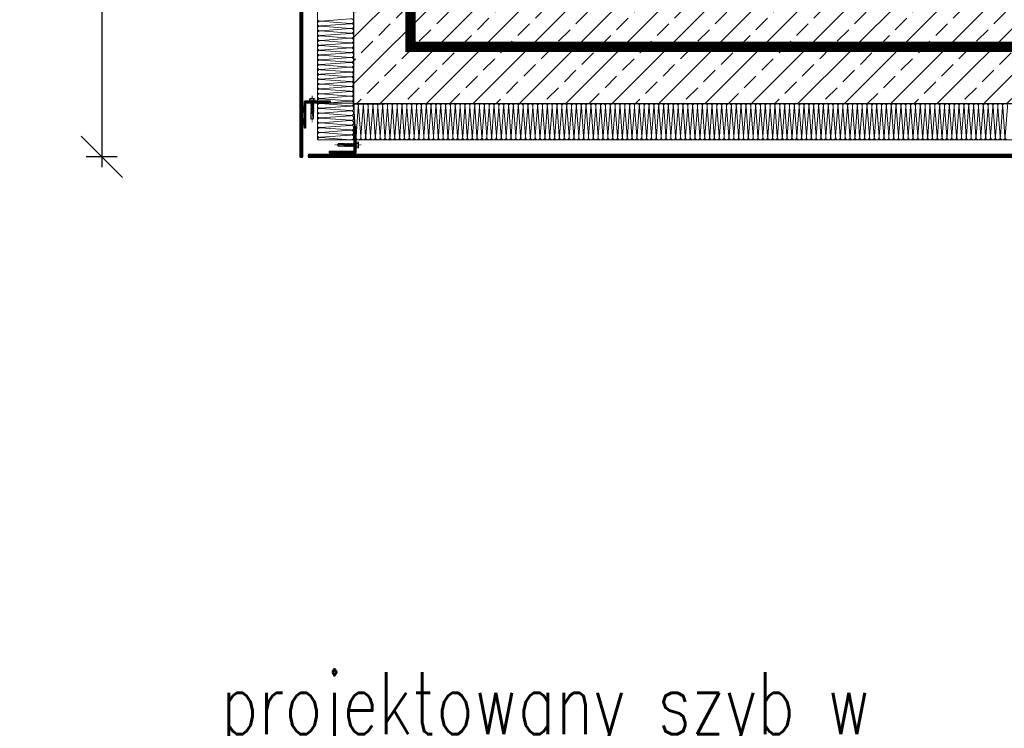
# Model space of a CAD drawing. Header units: millimetres. Extents: x -1256 to 4744, y -2264 to 706.
# Tile 7 of 62: x -485 to -295, y -194 to -57. Entities that reach past the tile are written whole.
import ezdxf
from ezdxf import colors
from ezdxf.entities.mleader import LeaderData, LeaderLine
from ezdxf.math import Vec2, Vec3

# ---------------------------------------------------------------- set-up
doc = ezdxf.new("R2010")
doc.units = ezdxf.units.MM
doc.header["$LTSCALE"] = 0.2
doc.linetypes.add('10b018', pattern=[3.33, 2.16, -0.54, 0.09, -0.54])
doc.linetypes.add('DASHEDX2', pattern=[1.5, 1, -0.5])
for name, color, linetype, lineweight in [('_MB_ocieplenie_0.09', 252, 'Continuous', 9), ('A-KOMENTWYM - DETAL', 30, 'Continuous', 5), ('ST_AE_GLAS_szraf', 252, 'Continuous', 0), ('ST_AE_GLAS_widok', 142, 'Continuous', 9), ('ST_AE_SYST_cienka', 27, 'Continuous', 15), ('ST_AE_SYST_szraf', 252, 'Continuous', 0), ('ST_SB_STEL', 7, 'Continuous', 0), ('ST_SF_FRAM', 7, 'Continuous', 0), ('ST_SF_FRAM_gruba', 132, 'Continuous', 40), ('ST_SJ_JOIN', 7, 'Continuous', 0), ('ST_SJ_JOIN_cienka', 57, 'Continuous', 15), ('ST_SJ_JOIN_szraf', 252, 'Continuous', 5)]:
    doc.layers.add(name, color=color, linetype=linetype, lineweight=lineweight)
doc.layers.add('_p.poż.', color=7, linetype='Continuous', true_color=0xf20000)
doc.layers.add('A-opis', color=7, linetype='Continuous')
doc.layers.add('A-ściany', color=140, linetype='Continuous')
doc.layers.add('ST_SJ_JOIN_osie', color=1, linetype='10b018', lineweight=0, plot=False)
doc.styles.add('Arch-Dim', font='romans.shx', dxfattribs={"width": 0.75})
doc.styles.add('TXT', font='romans.shx', dxfattribs={"width": 0.7})
doc.dimstyles.new('1-50', dxfattribs={"dimtxt": 12, "dimasz": 8, "dimexe": 3, "dimexo": 0, "dimgap": 2, "dimtad": 1, "dimrnd": 0.5, "dimzin": 12, "dimdsep": 46, "dimtxsty": 'TXT', "dimblk": 'OBLIQUE', "dimcen": 0.125, "dimdle": 2, "dimclrd": 256, "dimclre": 256, "dimclrt": 7, "dimazin": 0, "dimtfac": 1, "dimtix": 1, "dimtmove": 1, "dimatfit": 2, "dimfxl": 3, "dimfxlon": 1, "dimtvp": 10, "dimtolj": 1, "dimtzin": 0, "dimarcsym": 0})

# ---------------------------------------------------------------- blocks, each defined once
blk = doc.blocks.new('_Oblique')
at = {"color": 0, "linetype": 'ByBlock', "lineweight": -2}
blk.add_line((-0.5, -0.5), (0.5, 0.5), dxfattribs=at)
blk = doc.blocks.new('*D8')
at = {"layer": 'A-KOMENTWYM - DETAL', "lineweight": -2}
for p, q in [((-469.21, 212.3), (-469.21, -85.3)), ((-466.21, 210.3), (-472.21, 210.3)), ((-466.21, -83.3), (-472.21, -83.3))]:
    blk.add_line(p, q, dxfattribs=at)
at = {"layer": 'Defpoints', "color": 0}
for p in [(-430.9, 210.3), (-469.21, -83.3), (-430.9, -83.3)]:
    blk.add_point(p, dxfattribs=at)
at = {"layer": 'A-KOMENTWYM - DETAL', "lineweight": -2, "xscale": 8, "yscale": 8, "zscale": 8}
for p, rotation in [((-469.21, 210.3), 90), ((-469.21, -83.3), 270)]:
    blk.add_blockref('_Oblique', p, dxfattribs=dict(at, rotation=rotation))
at = {"layer": 'A-KOMENTWYM - DETAL', "color": 7, "insert": (-477.21, 63.5), "char_height": 12, "attachment_point": 5, "rotation": 90, "style": 'TXT'}
blk.add_mtext('\\A1;293.5', dxfattribs=at)
blk = doc.blocks.new('*U370')
at = {"layer": '_MB_ocieplenie_0.09', "flags": 128}
for points in [[(-16587.3, 31, 0.505403), (-16606.4, 5.1), (-16588.1, -242, -1.345402), (-16626.4, -242), (-16608.2, 5.1, 0.505403), (-16627.3, 31)], [(-16547.3, 31, 0.505403), (-16566.4, 5.1), (-16548.1, -242, -1.345402), (-16586.4, -242), (-16568.2, 5.1, 0.505403), (-16587.3, 31)], [(-16507.3, 31, 0.505403), (-16526.4, 5.1), (-16508.1, -242, -1.345402), (-16546.4, -242), (-16528.2, 5.1, 0.505403), (-16547.3, 31)], [(-16467.3, 31, 0.505403), (-16486.4, 5.1), (-16468.1, -242, -1.345402), (-16506.4, -242), (-16488.2, 5.1, 0.505403), (-16507.3, 31)], [(-16427.3, 31, 0.505403), (-16446.4, 5.1), (-16428.1, -242, -1.345402), (-16466.4, -242), (-16448.2, 5.1, 0.505403), (-16467.3, 31)], [(-16387.3, 31, 0.505403), (-16406.4, 5.1), (-16388.1, -242, -1.345402), (-16426.4, -242), (-16408.2, 5.1, 0.505403), (-16427.3, 31)], [(-16347.3, 31, 0.505403), (-16366.4, 5.1), (-16348.1, -242, -1.345402), (-16386.4, -242), (-16368.2, 5.1, 0.505403), (-16387.3, 31)], [(-16307.3, 31, 0.505403), (-16326.4, 5.1), (-16308.1, -242, -1.345402), (-16346.4, -242), (-16328.2, 5.1, 0.505403), (-16347.3, 31)], [(-16267.3, 31, 0.505403), (-16286.4, 5.1), (-16268.1, -242, -1.345402), (-16306.4, -242), (-16288.2, 5.1, 0.505403), (-16307.3, 31)], [(-16227.3, 31, 0.505403), (-16246.4, 5.1), (-16228.1, -242, -1.345402), (-16266.4, -242), (-16248.2, 5.1, 0.505403), (-16267.3, 31)], [(-16187.3, 31, 0.505403), (-16206.4, 5.1), (-16188.1, -242, -1.345402), (-16226.4, -242), (-16208.2, 5.1, 0.505403), (-16227.3, 31)], [(-16147.3, 31, 0.505403), (-16166.4, 5.1), (-16148.1, -242, -1.345402), (-16186.4, -242), (-16168.2, 5.1, 0.505403), (-16187.3, 31)], [(-16107.3, 31, 0.505403), (-16126.4, 5.1), (-16108.1, -242, -1.345402), (-16146.4, -242), (-16128.2, 5.1, 0.505403), (-16147.3, 31)], [(-16067.3, 31, 0.505403), (-16086.4, 5.1), (-16068.1, -242, -1.345402), (-16106.4, -242), (-16088.2, 5.1, 0.505403), (-16107.3, 31)], [(-16027.3, 31, 0.505403), (-16046.4, 5.1), (-16028.1, -242, -1.345402), (-16066.4, -242), (-16048.2, 5.1, 0.505403), (-16067.3, 31)], [(-15987.3, 31, 0.505403), (-16006.4, 5.1), (-15988.1, -242, -1.345402), (-16026.4, -242), (-16008.2, 5.1, 0.505403), (-16027.3, 31)], [(-15947.3, 31, 0.505403), (-15966.4, 5.1), (-15948.1, -242, -1.345402), (-15986.4, -242), (-15968.2, 5.1, 0.505403), (-15987.3, 31)], [(-15907.3, 31, 0.505403), (-15926.4, 5.1), (-15908.1, -242, -1.345402), (-15946.4, -242), (-15928.2, 5.1, 0.505403), (-15947.3, 31)], [(-15867.3, 31, 0.505403), (-15886.4, 5.1), (-15868.1, -242, -1.345402), (-15906.4, -242), (-15888.2, 5.1, 0.505403), (-15907.3, 31)], [(-15827.3, 31, 0.505403), (-15846.4, 5.1), (-15828.1, -242, -1.345402), (-15866.4, -242), (-15848.2, 5.1, 0.505403), (-15867.3, 31)], [(-15787.3, 31, 0.505403), (-15806.4, 5.1), (-15788.1, -242, -1.345402), (-15826.4, -242), (-15808.2, 5.1, 0.505403), (-15827.3, 31)], [(-15747.3, 31, 0.505403), (-15766.4, 5.1), (-15748.1, -242, -1.345402), (-15786.4, -242), (-15768.2, 5.1, 0.505403), (-15787.3, 31)], [(-15707.3, 31, 0.505403), (-15726.4, 5.1), (-15708.1, -242, -1.345402), (-15746.4, -242), (-15728.2, 5.1, 0.505403), (-15747.3, 31)], [(-15667.3, 31, 0.505403), (-15686.4, 5.1), (-15668.1, -242, -1.345402), (-15706.4, -242), (-15688.2, 5.1, 0.505403), (-15707.3, 31)], [(-15627.3, 31, 0.505403), (-15646.4, 5.1), (-15628.1, -242, -1.345402), (-15666.4, -242), (-15648.2, 5.1, 0.505403), (-15667.3, 31)], [(-15587.3, 31, 0.505403), (-15606.4, 5.1), (-15588.1, -242, -1.345402), (-15626.4, -242), (-15608.2, 5.1, 0.505403), (-15627.3, 31)], [(-15547.3, 31, 0.505403), (-15566.4, 5.1), (-15548.1, -242, -1.345402), (-15586.4, -242), (-15568.2, 5.1, 0.505403), (-15587.3, 31)], [(-15507.3, 31, 0.505403), (-15526.4, 5.1), (-15508.1, -242, -1.345402), (-15546.4, -242), (-15528.2, 5.1, 0.505403), (-15547.3, 31)], [(-15467.3, 31, 0.505403), (-15486.4, 5.1), (-15468.1, -242, -1.345402), (-15506.4, -242), (-15488.2, 5.1, 0.505403), (-15507.3, 31)], [(-15427.3, 31, 0.505403), (-15446.4, 5.1), (-15428.1, -242, -1.345402), (-15466.4, -242), (-15448.2, 5.1, 0.505403), (-15467.3, 31)], [(-15387.3, 31, 0.505403), (-15406.4, 5.1), (-15388.1, -242, -1.345402), (-15426.4, -242), (-15408.2, 5.1, 0.505403), (-15427.3, 31)], [(-15347.3, 31, 0.505403), (-15366.4, 5.1), (-15348.1, -242, -1.345402), (-15386.4, -242), (-15368.2, 5.1, 0.505403), (-15387.3, 31)], [(-15307.3, 31, 0.505403), (-15326.4, 5.1), (-15308.1, -242, -1.345402), (-15346.4, -242), (-15328.2, 5.1, 0.505403), (-15347.3, 31)], [(-15267.3, 31, 0.505403), (-15286.4, 5.1), (-15268.1, -242, -1.345402), (-15306.4, -242), (-15288.2, 5.1, 0.505403), (-15307.3, 31)], [(-15227.3, 31, 0.505403), (-15246.4, 5.1), (-15228.1, -242, -1.345402), (-15266.4, -242), (-15248.2, 5.1, 0.505403), (-15267.3, 31)], [(-15187.3, 31, 0.505403), (-15206.4, 5.1), (-15188.1, -242, -1.345402), (-15226.4, -242), (-15208.2, 5.1, 0.505403), (-15227.3, 31)], [(-15147.3, 31, 0.505403), (-15166.4, 5.1), (-15148.1, -242, -1.345402), (-15186.4, -242), (-15168.2, 5.1, 0.505403), (-15187.3, 31)], [(-15107.3, 31, 0.505403), (-15126.4, 5.1), (-15108.1, -242, -1.345402), (-15146.4, -242), (-15128.2, 5.1, 0.505403), (-15147.3, 31)], [(-15067.3, 31, 0.505403), (-15086.4, 5.1), (-15068.1, -242, -1.345402), (-15106.4, -242), (-15088.2, 5.1, 0.505403), (-15107.3, 31)], [(-15027.3, 31, 0.505403), (-15046.4, 5.1), (-15028.1, -242, -1.345402), (-15066.4, -242), (-15048.2, 5.1, 0.505403), (-15067.3, 31)], [(-14987.3, 31, 0.505403), (-15006.4, 5.1), (-14988.1, -242, -1.345402), (-15026.4, -242), (-15008.2, 5.1, 0.505403), (-15027.3, 31)], [(-14947.3, 31, 0.505403), (-14966.4, 5.1), (-14948.1, -242, -1.345402), (-14986.4, -242), (-14968.2, 5.1, 0.505403), (-14987.3, 31)], [(-14907.3, 31, 0.505403), (-14926.4, 5.1), (-14908.1, -242, -1.345402), (-14946.4, -242), (-14928.2, 5.1, 0.505403), (-14947.3, 31)], [(-14867.3, 31, 0.505403), (-14886.4, 5.1), (-14868.1, -242, -1.345402), (-14906.4, -242), (-14888.2, 5.1, 0.505403), (-14907.3, 31)], [(-14827.3, 31, 0.505403), (-14846.4, 5.1), (-14828.1, -242, -1.345402), (-14866.4, -242), (-14848.2, 5.1, 0.505403), (-14867.3, 31)], [(-14787.3, 31, 0.505403), (-14806.4, 5.1), (-14788.1, -242, -1.345402), (-14826.4, -242), (-14808.2, 5.1, 0.505403), (-14827.3, 31)], [(-14747.3, 31, 0.505403), (-14766.4, 5.1), (-14748.1, -242, -1.345402), (-14786.4, -242), (-14768.2, 5.1, 0.505403), (-14787.3, 31)], [(-14707.3, 31, 0.505403), (-14726.4, 5.1), (-14708.1, -242, -1.345402), (-14746.4, -242), (-14728.2, 5.1, 0.505403), (-14747.3, 31)], [(-14667.3, 31, 0.505403), (-14686.4, 5.1), (-14668.1, -242, -1.345402), (-14706.4, -242), (-14688.2, 5.1, 0.505403), (-14707.3, 31)], [(-14627.3, 31, 0.505403), (-14646.4, 5.1), (-14628.1, -242, -1.345402), (-14666.4, -242), (-14648.2, 5.1, 0.505403), (-14667.3, 31)], [(-14587.3, 31, 0.505403), (-14606.4, 5.1), (-14588.1, -242, -1.345402), (-14626.4, -242), (-14608.2, 5.1, 0.505403), (-14627.3, 31)], [(-14547.3, 31, 0.505403), (-14566.4, 5.1), (-14548.1, -242, -1.345402), (-14586.4, -242), (-14568.2, 5.1, 0.505403), (-14587.3, 31)], [(-14507.3, 31, 0.505403), (-14526.4, 5.1), (-14508.1, -242, -1.345402), (-14546.4, -242), (-14528.2, 5.1, 0.505403), (-14547.3, 31)], [(-14467.3, 31, 0.505403), (-14486.4, 5.1), (-14468.1, -242, -1.345402), (-14506.4, -242), (-14488.2, 5.1, 0.505403), (-14507.3, 31)], [(-14427.3, 31, 0.505403), (-14446.4, 5.1), (-14428.1, -242, -1.345402), (-14466.4, -242), (-14448.2, 5.1, 0.505403), (-14467.3, 31)], [(-14387.3, 31, 0.505403), (-14406.4, 5.1), (-14388.1, -242, -1.345402), (-14426.4, -242), (-14408.2, 5.1, 0.505403), (-14427.3, 31)], [(-14347.3, 31, 0.505403), (-14366.4, 5.1), (-14348.1, -242, -1.345402), (-14386.4, -242), (-14368.2, 5.1, 0.505403), (-14387.3, 31)], [(-14307.3, 31, 0.505403), (-14326.4, 5.1), (-14308.1, -242, -1.345402), (-14346.4, -242), (-14328.2, 5.1, 0.505403), (-14347.3, 31)], [(-14267.3, 31, 0.505403), (-14286.4, 5.1), (-14268.1, -242, -1.345402), (-14306.4, -242), (-14288.2, 5.1, 0.505403), (-14307.3, 31)], [(-14227.3, 31, 0.505403), (-14246.4, 5.1), (-14228.1, -242, -1.345402), (-14266.4, -242), (-14248.2, 5.1, 0.505403), (-14267.3, 31)], [(-14187.3, 31, 0.505403), (-14206.4, 5.1), (-14188.1, -242, -1.345402), (-14226.4, -242), (-14208.2, 5.1, 0.505403), (-14227.3, 31)], [(-14147.3, 31, 0.505403), (-14166.4, 5.1), (-14148.1, -242, -1.345402), (-14186.4, -242), (-14168.2, 5.1, 0.505403), (-14187.3, 31)], [(-14107.3, 31, 0.505403), (-14126.4, 5.1), (-14108.1, -242, -1.345402), (-14146.4, -242), (-14128.2, 5.1, 0.505403), (-14147.3, 31)], [(-14067.3, 31, 0.505403), (-14086.4, 5.1), (-14068.1, -242, -1.345402), (-14106.4, -242), (-14088.2, 5.1, 0.505403), (-14107.3, 31)], [(-14027.3, 31, 0.505403), (-14046.4, 5.1), (-14028.1, -242, -1.345402), (-14066.4, -242), (-14048.2, 5.1, 0.505403), (-14067.3, 31)], [(-13987.3, 31, 0.505403), (-14006.4, 5.1), (-13988.1, -242, -1.345402), (-14026.4, -242), (-14008.2, 5.1, 0.505403), (-14027.3, 31)], [(-13947.3, 31, 0.505403), (-13966.4, 5.1), (-13948.1, -242, -1.345402), (-13986.4, -242), (-13968.2, 5.1, 0.505403), (-13987.3, 31)], [(-13907.3, 31, 0.505403), (-13926.4, 5.1), (-13908.1, -242, -1.345402), (-13946.4, -242), (-13928.2, 5.1, 0.505403), (-13947.3, 31)], [(-13867.3, 31, 0.505403), (-13886.4, 5.1), (-13868.1, -242, -1.345402), (-13906.4, -242), (-13888.2, 5.1, 0.505403), (-13907.3, 31)], [(-13827.3, 31, 0.505403), (-13846.4, 5.1), (-13828.1, -242, -1.345402), (-13866.4, -242), (-13848.2, 5.1, 0.505403), (-13867.3, 31)], [(-13787.3, 31, 0.505403), (-13806.4, 5.1), (-13788.1, -242, -1.345402), (-13826.4, -242), (-13808.2, 5.1, 0.505403), (-13827.3, 31)], [(-13747.3, 31, 0.505403), (-13766.4, 5.1), (-13748.1, -242, -1.345402), (-13786.4, -242), (-13768.2, 5.1, 0.505403), (-13787.3, 31)], [(-13707.3, 31, 0.505403), (-13726.4, 5.1), (-13708.1, -242, -1.345402), (-13746.4, -242), (-13728.2, 5.1, 0.505403), (-13747.3, 31)], [(-13667.3, 31, 0.505403), (-13686.4, 5.1), (-13668.1, -242, -1.345402), (-13706.4, -242), (-13688.2, 5.1, 0.505403), (-13707.3, 31)], [(-13627.3, 31, 0.505403), (-13646.4, 5.1), (-13628.1, -242, -1.345402), (-13666.4, -242), (-13648.2, 5.1, 0.505403), (-13667.3, 31)], [(-13587.3, 31, 0.505403), (-13606.4, 5.1), (-13588.1, -242, -1.345402), (-13626.4, -242), (-13608.2, 5.1, 0.505403), (-13627.3, 31)], [(-13547.3, 31, 0.505403), (-13566.4, 5.1), (-13548.1, -242, -1.345402), (-13586.4, -242), (-13568.2, 5.1, 0.505403), (-13587.3, 31)], [(-13507.3, 31, 0.505403), (-13526.4, 5.1), (-13508.1, -242, -1.345402), (-13546.4, -242), (-13528.2, 5.1, 0.505403), (-13547.3, 31)], [(-13467.3, 31, 0.505403), (-13486.4, 5.1), (-13468.1, -242, -1.345402), (-13506.4, -242), (-13488.2, 5.1, 0.505403), (-13507.3, 31)], [(-13427.3, 31, 0.505403), (-13446.4, 5.1), (-13428.1, -242, -1.345402), (-13466.4, -242), (-13448.2, 5.1, 0.505403), (-13467.3, 31)], [(-13387.3, 31, 0.505403), (-13406.4, 5.1), (-13388.1, -242, -1.345402), (-13426.4, -242), (-13408.2, 5.1, 0.505403), (-13427.3, 31)], [(-13347.3, 31, 0.505403), (-13366.4, 5.1), (-13348.1, -242, -1.345402), (-13386.4, -242), (-13368.2, 5.1, 0.505403), (-13387.3, 31)], [(-13307.3, 31, 0.505403), (-13326.4, 5.1), (-13308.1, -242, -1.345402), (-13346.4, -242), (-13328.2, 5.1, 0.505403), (-13347.3, 31)], [(-13267.3, 31, 0.505403), (-13286.4, 5.1), (-13268.1, -242, -1.345402), (-13306.4, -242), (-13288.2, 5.1, 0.505403), (-13307.3, 31)], [(-13227.3, 31, 0.505403), (-13246.4, 5.1), (-13228.1, -242, -1.345402), (-13266.4, -242), (-13248.2, 5.1, 0.505403), (-13267.3, 31)], [(-13187.3, 31, 0.505403), (-13206.4, 5.1), (-13188.1, -242, -1.345402), (-13226.4, -242), (-13208.2, 5.1, 0.505403), (-13227.3, 31)], [(-13147.3, 31, 0.505403), (-13166.4, 5.1), (-13148.1, -242, -1.345402), (-13186.4, -242), (-13168.2, 5.1, 0.505403), (-13187.3, 31)], [(-13107.3, 31, 0.505403), (-13126.4, 5.1), (-13108.1, -242, -1.345402), (-13146.4, -242), (-13128.2, 5.1, 0.505403), (-13147.3, 31)], [(-13067.3, 31, 0.505403), (-13086.4, 5.1), (-13068.1, -242, -1.345402), (-13106.4, -242), (-13088.2, 5.1, 0.505403), (-13107.3, 31)], [(-13027.3, 31, 0.505403), (-13046.4, 5.1), (-13028.1, -242, -1.345402), (-13066.4, -242), (-13048.2, 5.1, 0.505403), (-13067.3, 31)], [(-12987.3, 31, 0.505403), (-13006.4, 5.1), (-12988.1, -242, -1.345402), (-13026.4, -242), (-13008.2, 5.1, 0.505403), (-13027.3, 31)], [(-12947.3, 31, 0.505403), (-12966.4, 5.1), (-12948.1, -242, -1.345402), (-12986.4, -242), (-12968.2, 5.1, 0.505403), (-12987.3, 31)], [(-12907.3, 31, 0.505403), (-12926.4, 5.1), (-12908.1, -242, -1.345402), (-12946.4, -242), (-12928.2, 5.1, 0.505403), (-12947.3, 31)], [(-12867.3, 31, 0.505403), (-12886.4, 5.1), (-12868.1, -242, -1.345402), (-12906.4, -242), (-12888.2, 5.1, 0.505403), (-12907.3, 31)], [(-12827.3, 31, 0.505403), (-12846.4, 5.1), (-12828.1, -242, -1.345402), (-12866.4, -242), (-12848.2, 5.1, 0.505403), (-12867.3, 31)], [(-12787.3, 31, 0.505403), (-12806.4, 5.1), (-12788.1, -242, -1.345402), (-12826.4, -242), (-12808.2, 5.1, 0.505403), (-12827.3, 31)], [(-12747.3, 31, 0.505403), (-12766.4, 5.1), (-12748.1, -242, -1.345402), (-12786.4, -242), (-12768.2, 5.1, 0.505403), (-12787.3, 31)], [(-12707.3, 31, 0.505403), (-12726.4, 5.1), (-12708.1, -242, -1.345402), (-12746.4, -242), (-12728.2, 5.1, 0.505403), (-12747.3, 31)], [(-12667.3, 31, 0.505403), (-12686.4, 5.1), (-12668.1, -242, -1.345402), (-12706.4, -242), (-12688.2, 5.1, 0.505403), (-12707.3, 31)], [(-12627.3, 31, 0.505403), (-12646.4, 5.1), (-12628.1, -242, -1.345402), (-12666.4, -242), (-12648.2, 5.1, 0.505403), (-12667.3, 31)], [(-12587.3, 31, 0.505403), (-12606.4, 5.1), (-12588.1, -242, -1.345402), (-12626.4, -242), (-12608.2, 5.1, 0.505403), (-12627.3, 31)], [(-12547.3, 31, 0.505403), (-12566.4, 5.1), (-12548.1, -242, -1.345402), (-12586.4, -242), (-12568.2, 5.1, 0.505403), (-12587.3, 31)], [(-12507.3, 31, 0.505403), (-12526.4, 5.1), (-12508.1, -242, -1.345402), (-12546.4, -242), (-12528.2, 5.1, 0.505403), (-12547.3, 31)], [(-12467.3, 31, 0.505403), (-12486.4, 5.1), (-12468.1, -242, -1.345402), (-12506.4, -242), (-12488.2, 5.1, 0.505403), (-12507.3, 31)], [(-12427.3, 31, 0.505403), (-12446.4, 5.1), (-12428.1, -242, -1.345402), (-12466.4, -242), (-12448.2, 5.1, 0.505403), (-12467.3, 31)], [(-12387.3, 31, 0.505403), (-12406.4, 5.1), (-12388.1, -242, -1.345402), (-12426.4, -242), (-12408.2, 5.1, 0.505403), (-12427.3, 31)], [(-12347.3, 31, 0.505403), (-12366.4, 5.1), (-12348.1, -242, -1.345402), (-12386.4, -242), (-12368.2, 5.1, 0.505403), (-12387.3, 31)], [(-12307.3, 31, 0.505403), (-12326.4, 5.1), (-12308.1, -242, -1.345402), (-12346.4, -242), (-12328.2, 5.1, 0.505403), (-12347.3, 31)], [(-12267.3, 31, 0.505403), (-12286.4, 5.1), (-12268.1, -242, -1.345402), (-12306.4, -242), (-12288.2, 5.1, 0.505403), (-12307.3, 31)], [(-12227.3, 31, 0.505403), (-12246.4, 5.1), (-12228.1, -242, -1.345402), (-12266.4, -242), (-12248.2, 5.1, 0.505403), (-12267.3, 31)], [(-12187.3, 31, 0.505403), (-12206.4, 5.1), (-12188.1, -242, -1.345402), (-12226.4, -242), (-12208.2, 5.1, 0.505403), (-12227.3, 31)], [(-12147.3, 31, 0.505403), (-12166.4, 5.1), (-12148.1, -242, -1.345402), (-12186.4, -242), (-12168.2, 5.1, 0.505403), (-12187.3, 31)], [(-12107.3, 31, 0.505403), (-12126.4, 5.1), (-12108.1, -242, -1.345402), (-12146.4, -242), (-12128.2, 5.1, 0.505403), (-12147.3, 31)], [(-12067.3, 31, 0.505403), (-12086.4, 5.1), (-12068.1, -242, -1.345402), (-12106.4, -242), (-12088.2, 5.1, 0.505403), (-12107.3, 31)], [(-12027.3, 31, 0.505403), (-12046.4, 5.1), (-12028.1, -242, -1.345402), (-12066.4, -242), (-12048.2, 5.1, 0.505403), (-12067.3, 31)], [(-11987.3, 31, 0.505403), (-12006.4, 5.1), (-11988.1, -242, -1.345402), (-12026.4, -242), (-12008.2, 5.1, 0.505403), (-12027.3, 31)], [(-11947.3, 31, 0.505403), (-11966.4, 5.1), (-11948.1, -242, -1.345402), (-11986.4, -242), (-11968.2, 5.1, 0.505403), (-11987.3, 31)], [(-11907.3, 31, 0.505403), (-11926.4, 5.1), (-11908.1, -242, -1.345402), (-11946.4, -242), (-11928.2, 5.1, 0.505403), (-11947.3, 31)], [(-11867.3, 31, 0.505403), (-11886.4, 5.1), (-11868.1, -242, -1.345402), (-11906.4, -242), (-11888.2, 5.1, 0.505403), (-11907.3, 31)], [(-11827.3, 31, 0.505403), (-11846.4, 5.1), (-11828.1, -242, -1.345402), (-11866.4, -242), (-11848.2, 5.1, 0.505403), (-11867.3, 31)], [(-11787.3, 31, 0.505403), (-11806.4, 5.1), (-11788.1, -242, -1.345402), (-11826.4, -242), (-11808.2, 5.1, 0.505403), (-11827.3, 31)], [(-11747.3, 31, 0.505403), (-11766.4, 5.1), (-11748.1, -242, -1.345402), (-11786.4, -242), (-11768.2, 5.1, 0.505403), (-11787.3, 31)], [(-11707.3, 31, 0.505403), (-11726.4, 5.1), (-11708.1, -242, -1.345402), (-11746.4, -242), (-11728.2, 5.1, 0.505403), (-11747.3, 31)], [(-11667.3, 31, 0.505403), (-11686.4, 5.1), (-11668.1, -242, -1.345402), (-11706.4, -242), (-11688.2, 5.1, 0.505403), (-11707.3, 31)], [(-11627.3, 31, 0.505403), (-11646.4, 5.1), (-11628.1, -242, -1.345402), (-11666.4, -242), (-11648.2, 5.1, 0.505403), (-11667.3, 31)], [(-11587.3, 31, 0.505403), (-11606.4, 5.1), (-11588.1, -242, -1.345402), (-11626.4, -242), (-11608.2, 5.1, 0.505403), (-11627.3, 31)], [(-11547.3, 31, 0.505403), (-11566.4, 5.1), (-11548.1, -242, -1.345402), (-11586.4, -242), (-11568.2, 5.1, 0.505403), (-11587.3, 31)], [(-11507.3, 31, 0.505403), (-11526.4, 5.1), (-11508.1, -242, -1.345402), (-11546.4, -242), (-11528.2, 5.1, 0.505403), (-11547.3, 31)], [(-11467.3, 31, 0.505403), (-11486.4, 5.1), (-11468.1, -242, -1.345402), (-11506.4, -242), (-11488.2, 5.1, 0.505403), (-11507.3, 31)], [(-11427.3, 31, 0.505403), (-11446.4, 5.1), (-11428.1, -242, -1.345402), (-11466.4, -242), (-11448.2, 5.1, 0.505403), (-11467.3, 31)], [(-11387.3, 31, 0.505403), (-11406.4, 5.1), (-11388.1, -242, -1.345402), (-11426.4, -242), (-11408.2, 5.1, 0.505403), (-11427.3, 31)], [(-11347.3, 31, 0.505403), (-11366.4, 5.1), (-11348.1, -242, -1.345402), (-11386.4, -242), (-11368.2, 5.1, 0.505403), (-11387.3, 31)], [(-11307.3, 31, 0.505403), (-11326.4, 5.1), (-11308.1, -242, -1.345402), (-11346.4, -242), (-11328.2, 5.1, 0.505403), (-11347.3, 31)], [(-11267.3, 31, 0.505403), (-11286.4, 5.1), (-11268.1, -242, -1.345402), (-11306.4, -242), (-11288.2, 5.1, 0.505403), (-11307.3, 31)], [(-11227.3, 31, 0.505403), (-11246.4, 5.1), (-11228.1, -242, -1.345402), (-11266.4, -242), (-11248.2, 5.1, 0.505403), (-11267.3, 31)]]:
    blk.add_lwpolyline(points, format="xyb", dxfattribs=at)
blk = doc.blocks.new('*U372')
at = {"layer": '_MB_ocieplenie_0.09', "flags": 128}
for points in [[(-12211.7, 31, 0.505403), (-12230.8, 5.1), (-12212.5, -242, -1.345402), (-12250.8, -242), (-12232.6, 5.1, 0.505403), (-12251.7, 31)], [(-12171.7, 31, 0.505403), (-12190.8, 5.1), (-12172.5, -242, -1.345402), (-12210.8, -242), (-12192.6, 5.1, 0.505403), (-12211.7, 31)], [(-12131.7, 31, 0.505403), (-12150.8, 5.1), (-12132.5, -242, -1.345402), (-12170.8, -242), (-12152.6, 5.1, 0.505403), (-12171.7, 31)], [(-12091.7, 31, 0.505403), (-12110.8, 5.1), (-12092.5, -242, -1.345402), (-12130.8, -242), (-12112.6, 5.1, 0.505403), (-12131.7, 31)], [(-12051.7, 31, 0.505403), (-12070.8, 5.1), (-12052.5, -242, -1.345402), (-12090.8, -242), (-12072.6, 5.1, 0.505403), (-12091.7, 31)], [(-12011.7, 31, 0.505403), (-12030.8, 5.1), (-12012.5, -242, -1.345402), (-12050.8, -242), (-12032.6, 5.1, 0.505403), (-12051.7, 31)], [(-11971.7, 31, 0.505403), (-11990.8, 5.1), (-11972.5, -242, -1.345402), (-12010.8, -242), (-11992.6, 5.1, 0.505403), (-12011.7, 31)], [(-11931.7, 31, 0.505403), (-11950.8, 5.1), (-11932.5, -242, -1.345402), (-11970.8, -242), (-11952.6, 5.1, 0.505403), (-11971.7, 31)], [(-11891.7, 31, 0.505403), (-11910.8, 5.1), (-11892.5, -242, -1.345402), (-11930.8, -242), (-11912.6, 5.1, 0.505403), (-11931.7, 31)], [(-11851.7, 31, 0.505403), (-11870.8, 5.1), (-11852.5, -242, -1.345402), (-11890.8, -242), (-11872.6, 5.1, 0.505403), (-11891.7, 31)], [(-11811.7, 31, 0.505403), (-11830.8, 5.1), (-11812.5, -242, -1.345402), (-11850.8, -242), (-11832.6, 5.1, 0.505403), (-11851.7, 31)], [(-11771.7, 31, 0.505403), (-11790.8, 5.1), (-11772.5, -242, -1.345402), (-11810.8, -242), (-11792.6, 5.1, 0.505403), (-11811.7, 31)], [(-11731.7, 31, 0.505403), (-11750.8, 5.1), (-11732.5, -242, -1.345402), (-11770.8, -242), (-11752.6, 5.1, 0.505403), (-11771.7, 31)], [(-11691.7, 31, 0.505403), (-11710.8, 5.1), (-11692.5, -242, -1.345402), (-11730.8, -242), (-11712.6, 5.1, 0.505403), (-11731.7, 31)], [(-11651.7, 31, 0.505403), (-11670.8, 5.1), (-11652.5, -242, -1.345402), (-11690.8, -242), (-11672.6, 5.1, 0.505403), (-11691.7, 31)], [(-11611.7, 31, 0.505403), (-11630.8, 5.1), (-11612.5, -242, -1.345402), (-11650.8, -242), (-11632.6, 5.1, 0.505403), (-11651.7, 31)], [(-11571.7, 31, 0.505403), (-11590.8, 5.1), (-11572.5, -242, -1.345402), (-11610.8, -242), (-11592.6, 5.1, 0.505403), (-11611.7, 31)], [(-11531.7, 31, 0.505403), (-11550.8, 5.1), (-11532.5, -242, -1.345402), (-11570.8, -242), (-11552.6, 5.1, 0.505403), (-11571.7, 31)], [(-11491.7, 31, 0.505403), (-11510.8, 5.1), (-11492.5, -242, -1.345402), (-11530.8, -242), (-11512.6, 5.1, 0.505403), (-11531.7, 31)], [(-11451.7, 31, 0.505403), (-11470.8, 5.1), (-11452.5, -242, -1.345402), (-11490.8, -242), (-11472.6, 5.1, 0.505403), (-11491.7, 31)], [(-11411.7, 31, 0.505403), (-11430.8, 5.1), (-11412.5, -242, -1.345402), (-11450.8, -242), (-11432.6, 5.1, 0.505403), (-11451.7, 31)], [(-11371.7, 31, 0.505403), (-11390.8, 5.1), (-11372.5, -242, -1.345402), (-11410.8, -242), (-11392.6, 5.1, 0.505403), (-11411.7, 31)], [(-11331.7, 31, 0.505403), (-11350.8, 5.1), (-11332.5, -242, -1.345402), (-11370.8, -242), (-11352.6, 5.1, 0.505403), (-11371.7, 31)], [(-11291.7, 31, 0.505403), (-11310.8, 5.1), (-11292.5, -242, -1.345402), (-11330.8, -242), (-11312.6, 5.1, 0.505403), (-11331.7, 31)], [(-11251.7, 31, 0.505403), (-11270.8, 5.1), (-11252.5, -242, -1.345402), (-11290.8, -242), (-11272.6, 5.1, 0.505403), (-11291.7, 31)]]:
    blk.add_lwpolyline(points, format="xyb", dxfattribs=at)
blk = doc.blocks.new('wkret_samowiercacy_JT2-12_5.5x35')
at = {"layer": 'ST_SJ_JOIN_cienka'}
for p, q in [((-35, 0), (-33.6, 2.6)), ((-35, 0), (-33.6, -2.6)), ((-33.6, 2.6), (-22.9, 2.6)), ((-22.6, 2.2), (-23.5, 2.2)), ((-22.3, 2.2), (-22.9, 2.6)), ((-20.9, 2.2), (-22.3, 2.2)), ((-20.9, 2.2), (-20.3, 2.8)), ((-20, 2.2), (-20.3, 2.8)), ((-19.1, 2.2), (-20, 2.2)), ((-19.1, 2.2), (-18.5, 2.8)), ((-18.2, 2.2), (-18.5, 2.8)), ((-17.3, 2.2), (-18.2, 2.2)), ((-17.3, 2.2), (-16.8, 2.8)), ((-16.4, 2.2), (-16.8, 2.8)), ((-15.5, 2.2), (-16.4, 2.2)), ((-15.5, 2.2), (-15, 2.8)), ((-14.6, 2.2), (-15, 2.8)), ((-13.8, 2.2), (-14.6, 2.2)), ((-13.8, 2.2), (-13.2, 2.8)), ((-12.9, 2.2), (-13.2, 2.8)), ((-12, 2.2), (-12.9, 2.2)), ((-12, 2.2), (-11.5, 2.8)), ((-11.1, 2.2), (-11.5, 2.8)), ((-10.2, 2.2), (-11.1, 2.2)), ((-10.2, 2.2), (-9.7, 2.8)), ((-9.3, 2.2), (-9.7, 2.8)), ((-8.4, 2.2), (-9.3, 2.2)), ((-8.4, 2.2), (-7.9, 2.8)), ((-7.5, 2.2), (-7.9, 2.8)), ((-6.7, 2.2), (-7.5, 2.2)), ((-6.7, 2.2), (-6.1, 2.8)), ((-5.8, 2.2), (-6.1, 2.8)), ((-4.9, 2.2), (-5.8, 2.2)), ((-4.9, 2.2), (-4.4, 2.8)), ((-4, 2.2), (-4.4, 2.8)), ((-3.1, 2.2), (-4, 2.2)), ((-3.1, 2.2), (-2.6, 2.8)), ((-2.2, 2.2), (-2.6, 2.8)), ((-1.3, 2.2), (-2.2, 2.2)), ((-1.3, 2.2), (-0.8, 2.8)), ((-0.4, 2.2), (-0.8, 2.8)), ((0, 2.2), (-0.4, 2.2)), ((5.8, 4), (5.8, -4)), ((-33.6, -2.6), (-22.9, -2.6)), ((-22.3, -2.3), (-22.9, -2.6)), ((-21.6, -2.3), (-22.3, -2.3)), ((-21.3, -2.8), (-21.6, -2.3)), ((-21.3, -2.8), (-20.7, -2.3)), ((-19.9, -2.3), (-20.7, -2.3)), ((-19.5, -2.8), (-19.9, -2.3)), ((-19.5, -2.8), (-19, -2.3)), ((-18.1, -2.3), (-19, -2.3)), ((-17.7, -2.8), (-18.1, -2.3)), ((-17.7, -2.8), (-17.2, -2.3)), ((-16.3, -2.3), (-17.2, -2.3)), ((-16, -2.8), (-16.3, -2.3)), ((-16, -2.8), (-15.4, -2.3)), ((-14.5, -2.3), (-15.4, -2.3)), ((-14.2, -2.8), (-14.5, -2.3)), ((-14.2, -2.8), (-13.6, -2.3)), ((-12.8, -2.3), (-13.6, -2.3)), ((-12.4, -2.8), (-12.8, -2.3)), ((-12.4, -2.8), (-11.9, -2.3)), ((-11, -2.3), (-11.9, -2.3)), ((-10.6, -2.8), (-11, -2.3)), ((-10.6, -2.8), (-10.1, -2.3)), ((-9.2, -2.3), (-10.1, -2.3)), ((-8.9, -2.8), (-9.2, -2.3)), ((-8.9, -2.8), (-8.3, -2.3)), ((-7.4, -2.3), (-8.3, -2.3)), ((-7.1, -2.8), (-7.4, -2.3)), ((-7.1, -2.8), (-6.5, -2.3)), ((-5.7, -2.3), (-6.5, -2.3)), ((-5.3, -2.8), (-5.7, -2.3)), ((-5.3, -2.8), (-4.8, -2.3)), ((-3.9, -2.3), (-4.8, -2.3)), ((-3.5, -2.8), (-3.9, -2.3)), ((-3.5, -2.8), (-3, -2.3)), ((-2.1, -2.3), (-3, -2.3)), ((-1.8, -2.8), (-2.1, -2.3)), ((-1.8, -2.8), (-1.2, -2.3)), ((0, -2.3), (-1.2, -2.3))]:
    blk.add_line(p, q, dxfattribs=at)
blk.add_lwpolyline([(0, -7.2), (1.3, -7.2), (1.3, 7.2), (0, 7.2)], close=True, dxfattribs=at)
blk.add_lwpolyline([(1.3, -2.6), (5.3, -2.6, -0.343146), (5.3, -5.3), (1.3, -5.3), (1.3, 5.3), (5.3, 5.3, -0.343146), (5.3, 2.6), (1.3, 2.6)], format="xyb", dxfattribs=at)
blk.add_arc((-2.2, 0), 7.94, 340.5288, 19.4712, dxfattribs=at)
at = {"layer": 'ST_SJ_JOIN_osie'}
blk.add_line((-40, 0), (10.8, 0), dxfattribs=at)
at = {"layer": 'ST_SJ_JOIN_szraf'}
for p, q in [((-34.7, 0), (-33.4, 2.2)), ((-33.4, 2.2), (-33.6, 2.6)), ((-33.4, 2.2), (-22.3, 2.2)), ((-22.9, -2.6), (-21.9, 2.2)), ((-22.1, 2.1), (-22.9, -2.6)), ((-22.9, -2.6), (-22.3, 2)), ((-22.9, -2.6), (-22.6, 1.9)), ((-22.9, -2.6), (-22.9, 1.8)), ((-21.6, -2.3), (-20.9, 2.2)), ((-21.3, -2.8), (-20.3, 2.8)), ((-20.7, -2.3), (-20, 2.2)), ((-19.9, -2.3), (-19.1, 2.2)), ((-19.5, -2.8), (-18.5, 2.8)), ((-19, -2.3), (-18.2, 2.2)), ((-18.1, -2.3), (-17.3, 2.2)), ((-17.7, -2.8), (-16.8, 2.8)), ((-17.2, -2.3), (-16.4, 2.2)), ((-16.3, -2.3), (-15.5, 2.2)), ((-16, -2.8), (-15, 2.8)), ((-15.4, -2.3), (-14.6, 2.2)), ((-14.5, -2.3), (-13.8, 2.2)), ((-14.2, -2.8), (-13.2, 2.8)), ((-13.6, -2.3), (-12.9, 2.2)), ((-12.8, -2.3), (-12, 2.2)), ((-12.4, -2.8), (-11.5, 2.8)), ((-11.9, -2.3), (-11.1, 2.2)), ((-11, -2.3), (-10.2, 2.2)), ((-10.6, -2.8), (-9.7, 2.8)), ((-10.1, -2.3), (-9.3, 2.2)), ((-9.2, -2.3), (-8.4, 2.2)), ((-8.9, -2.8), (-7.9, 2.8)), ((-8.3, -2.3), (-7.5, 2.2)), ((-7.4, -2.3), (-6.7, 2.2)), ((-7.1, -2.8), (-6.1, 2.8)), ((-6.5, -2.3), (-5.8, 2.2)), ((-5.7, -2.3), (-4.9, 2.2)), ((-5.3, -2.8), (-4.4, 2.8)), ((-4.8, -2.3), (-4, 2.2)), ((-3.9, -2.3), (-3.1, 2.2)), ((-3.5, -2.8), (-2.6, 2.8)), ((-3, -2.3), (-2.2, 2.2)), ((-2.1, -2.3), (-1.3, 2.2)), ((-1.8, -2.8), (-0.8, 2.8)), ((-1.2, -2.3), (-0.4, 2.2))]:
    blk.add_line(p, q, dxfattribs=at)
for centre, radius, start, end in [((-32.2, 23.1), 23.3, 263.1111, 296.3312), ((-35.1, -1.7), 1.73, 331.4719, 85.2218)]:
    blk.add_arc(centre, radius, start, end, dxfattribs=at)
blk = doc.blocks.new('SA.02_rzut')
at = {"layer": 'ST_AE_SYST_szraf'}
h = blk.add_hatch(dxfattribs=at)
h.set_pattern_fill('ANSI37', color=256, scale=0.25)
h.set_pattern_definition([(45, (-488652.4619, 545374.10935), (-0.5612660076, 0.5612660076), []), (135, (-488652.4619, 545374.10935), (-0.5612660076, -0.5612660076), [])])
h.paths.add_polyline_path([(8, 0), (8, -3), (20, -3), (20, 0)])
h = blk.add_hatch(dxfattribs=at)
h.set_pattern_fill('ANSI37', color=256, scale=0.25)
h.paths.add_polyline_path([(32, 0), (32, -3), (44, -3), (44, 0)])
at = {"layer": 'ST_AE_SYST_cienka'}
for points in [[(8, 0), (20, 0), (20, -3), (8, -3)], [(44, 0), (32, 0), (32, -3), (44, -3)]]:
    blk.add_lwpolyline(points, close=True, dxfattribs=at)
at = {"layer": 'ST_SF_FRAM_gruba'}
blk.add_lwpolyline([(-1, 0), (49, 0), (49, 2), (1, 2), (1, 50), (-1, 50), (-1, 0), (-1, 0), (-1, 0)], close=True, dxfattribs=at)
at = {"layer": 'ST_SJ_JOIN', "xscale": -1}
blk.add_blockref('wkret_samowiercacy_JT2-12_5.5x35', (-1, 15), dxfattribs=at)
blk = doc.blocks.new('szyb-szkło_150-I piętro2')
at = {"layer": 'A-ściany', "transparency": 33554687}
h = blk.add_hatch(dxfattribs=at)
h.set_pattern_fill('ANSI33-METRIC', color=14)
h.set_pattern_definition([(45, (428.5, -207.997), (-4.49013, 4.49013), []), (45, (432.99, -207.997), (-4.49013, 4.49013), [3.175, -1.5875])])
h.paths.add_polyline_path([(350, -196), (350, -259), (30, -259), (30, -30), (350, -30), (350, -50), (372, -50.003), (372, -8), (8, -8), (8, -281), (372, -281), (372, -196)])
at = {"layer": '_MB_ocieplenie_0.09'}
for q in [(1, -1), (397.5, -288)]:
    blk.add_line((1, -288), q, dxfattribs=at)
at = {"layer": '_p.poż.', "linetype": 'DASHEDX2', "ltscale": 10}
blk.add_lwpolyline([(19.001, -171.348, 2, 2, 0), (19, -270, 2, 2, 0), (190, -270, 0, 0, 0)], format="xyseb", dxfattribs=at)
at = {"layer": 'A-ściany'}
blk.add_lwpolyline([(350, -196), (350, -259), (30, -259), (30, -30), (350, -30), (350, -50), (372, -50.003), (372, -8), (8, -8), (8, -281), (372, -281), (372, -196)], close=True, dxfattribs=at)
at = {"layer": 'ST_AE_GLAS_szraf'}
for p, q in [((-2.3, -291.4), (-2.3, -145)), ((-2.2, -291.4), (-2.2, -145)), ((-2.1, -291.4), (-2.1, -145)), ((-2, -291.4), (-2, -145)), ((-1.9, -291.4), (-1.9, -145)), ((-0.8, -290.9), (184.6, -290.9)), ((-0.8, -291), (184.6, -291)), ((-0.8, -291.1), (184.6, -291.1)), ((-0.8, -291.2), (184.6, -291.2)), ((-0.8, -291.3), (184.6, -291.3))]:
    blk.add_line(p, q, dxfattribs=at)
at = {"layer": 'ST_AE_GLAS_widok'}
for points in [[(-2.3, -291.4), (-1.9, -291.4), (-1.8, -291.3), (-1.8, -145.1), (-1.9, -145), (-2.3, -145), (-2.4, -145.1), (-2.4, -291.3), (-2.3, -291.4)], [(-0.8, -291.3), (-0.8, -290.9), (-0.7, -290.8), (184.5, -290.8), (184.6, -290.9), (184.6, -291.3), (184.5, -291.4), (-0.7, -291.4), (-0.8, -291.3)]]:
    blk.add_lwpolyline(points, dxfattribs=at)
at = {"layer": 'ST_SB_STEL', "color": 9, "const_width": 0.2}
for points in [[(-1.001, -280.9), (7.9, -280.9), (7.9, -275.001)], [(8.1, -290.001), (8.1, -281.1), (13.999, -281.1)]]:
    blk.add_lwpolyline(points, dxfattribs=at)
at = {"yscale": 0.02342540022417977, "zscale": 0.02342540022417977}
for name, p, xscale, rotation in [('*U372', (1.727, -1), 0.02342540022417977, 90.0000000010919), ('*U370', (397.5, -287.273), -0.02342540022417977, 180)]:
    blk.add_blockref(name, p, dxfattribs=dict(at, xscale=xscale, rotation=rotation))
at = {"layer": 'ST_SF_FRAM', "xscale": 0.1, "yscale": 0.1, "zscale": 0.1, "rotation": 270.0000000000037}
blk.add_blockref('SA.02_rzut', (-1.5, -280.7), dxfattribs=at)
at = {"layer": 'ST_SF_FRAM', "xscale": -0.1, "yscale": 0.1, "zscale": 0.1}
blk.add_blockref('SA.02_rzut', (8.3, -290.5), dxfattribs=at)
blk = doc.blocks.new('_Dot')
at = {"color": 0, "linetype": 'ByBlock', "lineweight": -2}
blk.add_line((-0.5, 0), (-1, 0), dxfattribs=at)
at = {"color": 0, "linetype": 'ByBlock', "const_width": 0.5}
blk.add_lwpolyline([(-0.25, 0, 1), (0.25, 0, 1)], format="xyb", close=True, dxfattribs=at)

msp = doc.modelspace()

# ---------------------------------------------------------------- linework, layer by layer
msp.add_line((-420.5, -73.003), (-420.5, -73.573))

# ---------------------------------------------------------------- block references
msp.add_blockref('szyb-szkło_150-I piętro2', (-428.5, 207.997))

# ---------------------------------------------------------------- dimensions: what is measured, and where the dimension line sits
at = {"layer": 'A-KOMENTWYM - DETAL'}
dim = msp.add_linear_dim(base=(-469.214, -83.304), p1=(-430.9, 210.297), p2=(-430.9, -83.304), angle=90, dimstyle='1-50', override={"dimtxt": 12}, dxfattribs=at)
dim.commit()
dim.dimension.update_dxf_attribs({"geometry": '*D8', "text_midpoint": (-477.214, 63.497)})

# ---------------------------------------------------------------- leaders
at = {"layer": 'A-opis'}
ml = msp.add_multileader_mtext('Standard', dxfattribs=at)
ml.set_content('\\pxt4;projektowany szyb w konstrukcji żelbetowej REI120, fasada szklana  nieprzezierna w systemie bezramowym', color=256, style='Arch-Dim')
ml.set_leader_properties(color=30)
ml.set_arrow_properties(name='DOT')
ml.build(insert=Vec2(0, 0))
ml.multileader.update_dxf_attribs({"text_left_attachment_type": 6, "text_right_attachment_type": 6, "dogleg_length": 2, "arrow_head_size": 5})
ctx = ml.context
ctx.base_point, ctx.char_height, ctx.arrow_head_size, ctx.landing_gap_size, ctx.plane_origin, ctx.plane_x_axis, ctx.plane_y_axis = Vec3(-446.398, -199.033), 12, 5, 0.2, Vec3(1083.804, 4002.854), Vec3(-1, 0), Vec3(0, -1)
ctx.left_attachment, ctx.right_attachment = 6, 6
notes = []
notes.append((ctx, [(0, (1, 1, 0), (-273.088, -199.033), (-1, 0), 2, [(0, [(-247.5, -61.003), (-166.455, -83.406)], 0, [])])]))
ctx.mtext.insert, ctx.mtext.width = Vec3(-446.198, -183.073), 189.97323
for ctx, leaders in notes:
    for number, flags, end, landing, length, lines in leaders:
        leader = LeaderData()
        leader.index, (leader.has_last_leader_line, leader.has_dogleg_vector, leader.attachment_direction) = number, flags
        leader.last_leader_point, leader.dogleg_vector, leader.dogleg_length = Vec3(end), Vec3(landing), length
        for number, points, colour, breaks in lines:
            line = LeaderLine()
            line.index, line.vertices, line.color, line.breaks = number, Vec3.list(points), colors.encode_raw_color(colour), breaks
            leader.lines.append(line)
        ctx.leaders.append(leader)

doc.saveas('drawing.dxf')
